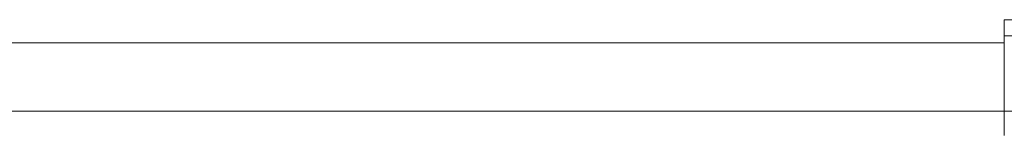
# Model space of a CAD drawing. Header units: millimetres. Extents: x -450 to 1924, y -64 to 425.
# Tile 9 of 41: x -177 to -116, y 159 to 166. Entities that reach past the tile are written whole.
import ezdxf

# ---------------------------------------------------------------- set-up
doc = ezdxf.new("R2010")
doc.units = ezdxf.units.MM

# ---------------------------------------------------------------- blocks, each defined once
blk = doc.blocks.new('Drawing View2')
at = {"color": 7, "linetype": 'Continuous', "lineweight": 18}
for p, q in [((-771.956, 12.575), (-779, 12.575)), ((-779, 11.575), (-779, 12.575)), ((-779, 11.125), (-845.41, 11.125)), ((-771.627, 11.575), (-779, 11.575)), ((-779, 6.875), (-779, 11.575)), ((-779, 6.875), (-845.41, 6.875)), ((-779, 5.375), (-779, 6.875)), ((-779, 6.875), (-776, 6.875))]:
    blk.add_line(p, q, dxfattribs=at)

msp = doc.modelspace()

# ---------------------------------------------------------------- block references
at = {"color": 7, "linetype": 'Continuous', "lineweight": 18}
msp.add_blockref('Drawing View2', (662.709, 153.483), dxfattribs=at)

doc.saveas('drawing.dxf')
